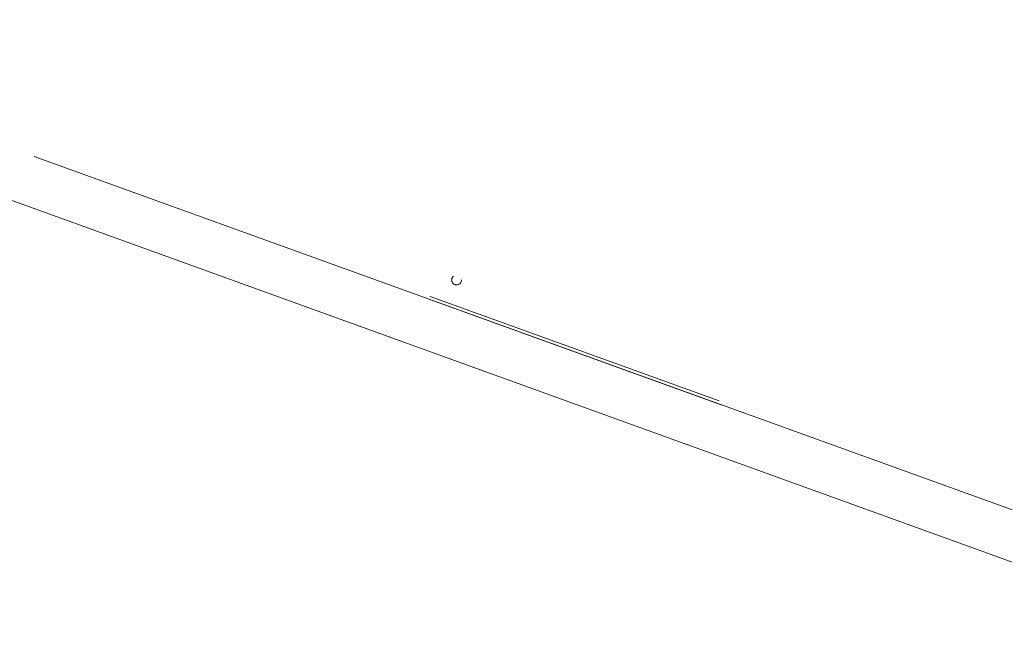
# Model space of a CAD drawing. Header units: metres. Extents: x 136266 to 136452, y 453403 to 453560.
# Tile 93 of 133: x 136428.94 to 136433.96, y 453479.76 to 453482.91. Entities that reach past the tile are written whole.
import ezdxf

# ---------------------------------------------------------------- set-up
doc = ezdxf.new("R2010")
doc.units = ezdxf.units.M
doc.linetypes.add('GS streep 0_75mm', pattern=[1.5000000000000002, 0.7500000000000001, -0.7500000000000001])
doc.layers.add('A-DETL-BEBOUWING', color=253, linetype='Continuous', lineweight=9)
doc.layers.add('P-SANR-FIXT-1', color=6, linetype='GS streep 0_75mm', lineweight=5)

# ---------------------------------------------------------------- blocks, each defined once
blk = doc.blocks.new('859-DO-0010 29-09-2022')
at = {"layer": 'A-DETL-BEBOUWING'}
for p, q in [((154198.2702488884, 84418.01656971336), (147698.3803323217, 83807.25910591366)), ((144990.2990744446, 83301.6949701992), (154221.6582954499, 84169.112975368)), ((149817.624411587, 84006.22263550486), (151410.6074153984, 84155.90613349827)), ((151394.2698988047, 84169.43706466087), (149831.155344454, 84022.56013395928)), ((147983.1421639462, 83833.84483550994), (148082.7035903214, 83843.20017506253))]:
    blk.add_line(p, q, dxfattribs=at)
at = {"layer": 'P-SANR-FIXT-1'}
blk.add_circle((149918.027144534, 84156.27359757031), 25.00000000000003, dxfattribs=at)

msp = doc.modelspace()

# ---------------------------------------------------------------- block references
at = {"xscale": 0.001, "yscale": 0.001, "zscale": 0.001, "rotation": 334.7650131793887}
msp.add_blockref('859-DO-0010 29-09-2022', (136259.6791283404, 453469.3710543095), dxfattribs=at)

doc.saveas('drawing.dxf')
